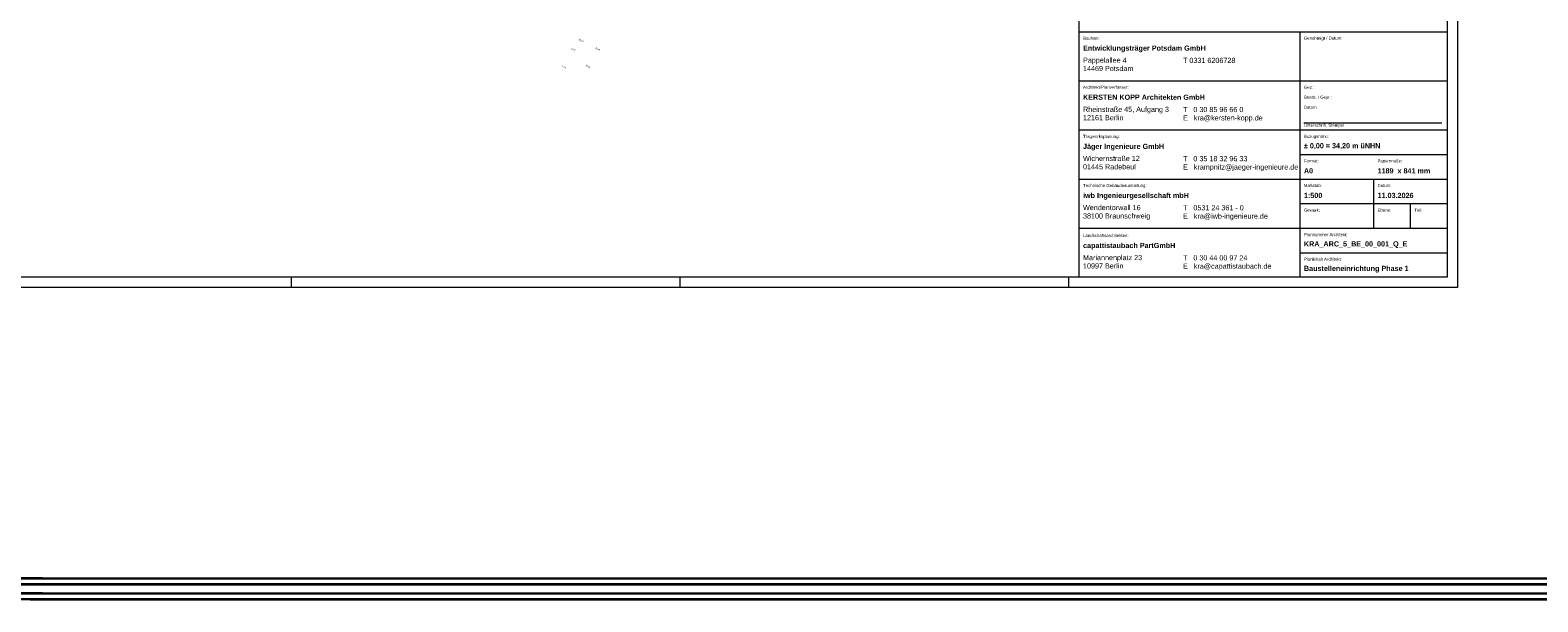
# Model space of a CAD drawing. Header units: metres. Extents: x -5569892 to 1712241, y -5568463 to 2085.
# Tile 14 of 70: x -89 to 280, y -370 to -230. Entities that reach past the tile are written whole.
import ezdxf

# ---------------------------------------------------------------- set-up
doc = ezdxf.new("R2010")
doc.units = ezdxf.units.M
doc.header["$LTSCALE"] = 0.5
doc.linetypes.add('ISO-02 Strichlinie', pattern=[3.81, 3.048, -0.762])
doc.linetypes.add('Linienart-40', pattern=[1.399915, 0.599963, -0.799951])
for name, color, linetype, lineweight in [('70 -74 Zeichnungsblatt- 4 Plankopf Linie', 7, 'Continuous', 13), ('70 -74 Zeichnungsblatt- 5 Plankopf Text', 7, 'Continuous', 18), ('70 -76 Zeichnungsblatt -2 Plankopf Text', 7, 'Continuous', 18), ('99.02_Vermesserplan-Höhe SWP', 7, 'Continuous', 18), ('Keine', 7, 'Continuous', 9)]:
    doc.layers.add(name, color=color, linetype=linetype, lineweight=lineweight)
doc.layers.add('99.04_Gleisplanung VP 02_23-EB-1236L-A-FAHRKANTE', color=150, linetype='Continuous', lineweight=35, true_color=0x007fff)
doc.layers.add('99.04_Gleisplanung VP 02_23-EB-1236R-A-FAHRKANTE', color=150, linetype='Continuous', lineweight=35, true_color=0x007fff)
doc.styles.add('Arial', font='arial.ttf')
doc.styles.add('Arial (bold)', font='arialbd.ttf')

# ---------------------------------------------------------------- blocks, each defined once
blk = doc.blocks.new('_23-07-06_Massenplan_TB_Weiterführende Schule (3D)')
at = {"layer": '99.02_Vermesserplan-Höhe SWP', "color": 7, "char_height": 0.36, "rotation": 332.251, "line_spacing_factor": 0.251004, "style": 'Arial'}
for s, insert, attachment_point in [('32.57', (44.69, -235.22), 3), ('32.50', (46.01, -232.69), 2), ('32.48', (50.01, -234.74), 2), ('32.50', (42.29, -239.38), 3), ('32.50', (47.1, -238.69), 1)]:
    blk.add_mtext(s, dxfattribs=dict(at, insert=insert, attachment_point=attachment_point))
blk = doc.blocks.new('Gruppe-502')
at = {"layer": '70 -74 Zeichnungsblatt- 4 Plankopf Linie'}
for p, q in [((0.40945, -0.12334), (0.40945, -0.4155)), ((0.58945, -0.1235), (0.58945, -0.4155)), ((0.40945, -0.2955), (0.58945, -0.2955)), ((0.51745, -0.2955), (0.51745, -0.4155)), ((0.40945, -0.3195), (0.58945, -0.3195)), ((0.40945, -0.3435), (0.58945, -0.3435)), ((0.51745, -0.3555), (0.58945, -0.3555)), ((0.40945, -0.3675), (0.58945, -0.3675)), ((0.55345, -0.3675), (0.55345, -0.3795)), ((0.51745, -0.3795), (0.58945, -0.3795)), ((0.55345, -0.3795), (0.55345, -0.3915)), ((0.57145, -0.3795), (0.57145, -0.3915)), ((0.40945, -0.3915), (0.58945, -0.3915)), ((0.58945, -0.3915), (0.58945, -0.4035)), ((0.51745, -0.4035), (0.58945, -0.4035))]:
    blk.add_line(p, q, dxfattribs=at)
at = {"layer": '70 -74 Zeichnungsblatt- 4 Plankopf Linie', "linetype": 'Linienart-40', "lineweight": 13, "transparency": 33554687}
blk.add_line((0.51945, -0.34007), (0.58694, -0.34007), dxfattribs=at)
at = {"layer": '70 -74 Zeichnungsblatt- 5 Plankopf Text', "attachment_point": 1}
for s, insert, char_height, line_spacing_factor, style in [('Entwicklungsträger Potsdam GmbH', (0.41145, -0.30226), 0.0025172, 0.996218, 'Arial (bold)'), ('Genehmigt / Datum:', (0.51945, -0.29789), 0.0015105, 0.970891, 'Arial'), ('Pappelallee 4\\P14469 Potsdam', (0.41145, -0.30816), 0.0025172, 0.970891, 'Arial'), ('T 0331 6206728', (0.46034, -0.30827), 0.0025172, 0.970891, 'Arial'), ('Architekt/Planverfasser:', (0.41145, -0.32189), 0.0015105, 0.970891, 'Arial'), ('Gez.:', (0.51945, -0.32189), 0.00151, 0.970891, 'Arial'), ('KERSTEN KOPP Architekten GmbH', (0.41145, -0.32626), 0.0025172, 0.996218, 'Arial (bold)'), ('Bearb. / Gepr.:', (0.51945, -0.32676), 0.0015105, 0.970891, 'Arial'), ('Datum:', (0.51945, -0.33163), 0.00151, 0.970891, 'Arial'), ('Rheinstraße 45, Aufgang 3\\P12161 Berlin', (0.41145, -0.33216), 0.0025172, 0.970891, 'Arial'), ('T   0 30 85 96 66 0\\PE   kra@kersten-kopp.de', (0.46034, -0.33227), 0.0025172, 0.970891, 'Arial'), ('Tragwerksplanung:', (0.41145, -0.34589), 0.0015105, 0.970891, 'Arial'), ('Unterschrift, Stempel', (0.51945, -0.34046), 0.0015105, 0.970891, 'Arial'), ('Bezugshöhe:', (0.51945, -0.34589), 0.0015105, 0.970891, 'Arial'), ('Jäger Ingenieure GmbH', (0.41145, -0.35026), 0.0025172, 0.996218, 'Arial (bold)'), ('Wichernstraße 12\\P01445 Radebeul', (0.41145, -0.35616), 0.0025172, 0.970891, 'Arial'), ('T   0 35 18 32 96 33\\PE   krampnitz@jaeger-ingenieure.de', (0.46034, -0.35627), 0.0025172, 0.970891, 'Arial'), ('Format:', (0.51945, -0.35789), 0.00151, 0.970891, 'Arial'), ('Papiermaße:', (0.55545, -0.35789), 0.0015105, 0.970891, 'Arial'), ('Technische Gebäudeausrüstung:', (0.41145, -0.36989), 0.0015105, 0.970891, 'Arial'), ('iwb Ingenieurgesellschaft mbH', (0.41145, -0.37426), 0.0025172, 0.996218, 'Arial (bold)'), ('Maßstab:', (0.51945, -0.36989), 0.00151, 0.970891, 'Arial'), ('Datum:', (0.55545, -0.36989), 0.00151, 0.970891, 'Arial'), ('Wendentorwall 16\\P38100 Braunschweig', (0.41145, -0.38016), 0.0025172, 0.970891, 'Arial'), ('T   0531 24 361 - 0\\PE   kra@iwb-ingenieure.de', (0.46034, -0.38027), 0.0025172, 0.970891, 'Arial'), ('Gewerk:', (0.51945, -0.38189), 0.00151, 0.970891, 'Arial'), ('Ebene:', (0.55545, -0.38189), 0.00151, 0.970891, 'Arial'), ('Teil:', (0.57345, -0.38189), 0.00151, 0.970891, 'Arial'), ('Landschaftsarchitekten:', (0.41145, -0.39433), 0.0015105, 0.970891, 'Arial'), ('Plannummer Architekt:', (0.51945, -0.39389), 0.0015105, 0.970891, 'Arial'), ('capattistaubach PartGmbH', (0.41145, -0.3987), 0.0025172, 0.996218, 'Arial (bold)'), ('Mariannenplatz 23\\P10997 Berlin', (0.41145, -0.40459), 0.0025172, 0.970891, 'Arial'), ('T   0 30 44 00 97 24\\PE   kra@capattistaubach.de', (0.46034, -0.40471), 0.0025172, 0.970891, 'Arial'), ('Planinhalt Architekt:', (0.51945, -0.40589), 0.0015105, 0.970891, 'Arial')]:
    blk.add_mtext(s, dxfattribs=dict(at, insert=insert, char_height=char_height, line_spacing_factor=line_spacing_factor, style=style))
at = {"layer": '70 -74 Zeichnungsblatt- 5 Plankopf Text', "attachment_point": 4, "line_spacing_factor": 0.996218, "style": 'Arial (bold)'}
for s, insert, char_height, width in [('± 0,00 = 34,20 m üNHN', (0.51945, -0.3515), 0.0025172, 0.068), ('A0', (0.51945, -0.3635), 0.002517, 0.032), ('1189  x 841 mm', (0.55545, -0.3635), 0.0025172, 0.032), ('1:500', (0.51945, -0.3755), 0.002517, 0.068), ('11.03.2026', (0.55545, -0.3755), 0.002517, 0.0268028), ('KRA_ARC_5_BE_00_001_Q_E', (0.51945, -0.39952), 0.0025172, 0.0682872), ('Baustelleneinrichtung Phase 1', (0.51945, -0.41152), 0.0025172, 0.0682872)]:
    blk.add_mtext(s, dxfattribs=dict(at, insert=insert, char_height=char_height, width=width))
at = {"layer": '70 -76 Zeichnungsblatt -2 Plankopf Text', "insert": (0.41145, -0.29789), "char_height": 0.00151, "attachment_point": 1, "line_spacing_factor": 0.970891, "style": 'Arial'}
blk.add_mtext('Bauherr:', dxfattribs=at)
blk = doc.blocks.new('Plankopf')
at = {"layer": '70 -74 Zeichnungsblatt- 4 Plankopf Linie', "color": 7, "linetype": 'ISO-02 Strichlinie', "lineweight": 5, "transparency": 33554687}
for p, q in [((0.0245, -0.4205), (0.0245, -0.4155)), ((0.2145, -0.4205), (0.2145, -0.4155)), ((0.4045, -0.4205), (0.4045, -0.4155))]:
    blk.add_line(p, q, dxfattribs=at)
at = {"layer": '70 -74 Zeichnungsblatt- 4 Plankopf Linie', "color": 7, "transparency": 33554687}
blk.add_blockref('Gruppe-502', (0, 0), dxfattribs=at)
at = {"layer": '70 -74 Zeichnungsblatt- 4 Plankopf Linie', "color": 0, "flags": 1}
for tag in ['Approval', 'Approval', 'Approval', 'Approval', 'Approval', 'Approval', 'AR_Genehmigt_-_Datum', 'Auto_Generate_Page_Number', 'Auto_Total_Num_Sheets', 'Auftraggeber', 'Auftraggeber_Zusatz_-1-', 'Auftraggeber_Zusatz_-2-', 'Architekt', 'Architekt_Zusatz_-1-', 'Architekt_Zusatz_-2-', 'Approval', 'Current_Plot_Date', 'Scale', 'Sheet_Number', 'Sheet_Title', 'Teil', 'Gewerk', 'Total_Num_Sheets', 'Tragwerksplanung', 'Tragwerksplanung_Zusatz_-1-', 'Tragwerksplanung_Zusatz_-2-', 'Geschäftszeichen', 'Zone', 'Zone', 'Zone', 'Zone', 'Zone', 'Zone', 'Status', 'TGA', 'TGA_Zusatz_-1-', 'TGA_Zusatz_-2-', 'Zone', 'Number', 'Publish_Date', 'Number', 'Publish_Date', 'Number', 'Publish_Date', 'Number', 'Publish_Date', 'Number', 'Publish_Date', 'Number', 'Publish_Date', 'Planungsgrundlagen', 'Plot_Date_Format', 'BH_Genehmigt_-_Datum', 'Papiermaße', 'Ebene', 'Page_Number', 'Plannummer_Fachplaner', 'File_Name', 'File_Name_Include_Path', 'Projektname_Zusatz', 'Project_Address', 'Landschaftsarchitekt', 'Landschaftsarchitekten_Zusatz-1-', 'Landschaftsarchitekten_Zusatz_-2-', 'Höhe_üNHN', 'Leistungsphase', 'Number', 'Publish_Date', 'Recipients', 'Recipients', 'Recipients', 'Recipients', 'Recipients', 'Recipients', 'Project_Date', 'Project_ID', 'Project_Name', 'Recipients', 'Date', 'Note', 'Date', 'Note', 'Date', 'Note', 'Date', 'Note', 'Date', 'Note', 'Date', 'Note', 'Format', 'Date', 'Date', 'Note']:
    blk.add_attdef(tag, (-0.5945, -0.4205), '', height=0.00018, dxfattribs=at)
at = {"layer": '70 -74 Zeichnungsblatt- 4 Plankopf Linie', "transparency": 33554687, "flags": 128}
for points in [[(-0.5945, 0.4205), (0.5945, 0.4205), (0.5945, -0.4205), (-0.5945, -0.4205)], [(-0.5745, -0.4155), (-0.5745, 0.4155), (0.5895, 0.4155), (0.5895, -0.4155)]]:
    blk.add_lwpolyline(points, close=True, dxfattribs=at)
blk = doc.blocks.new('_23-07-06_Massenplan_TB_Weiterführende Schule-2 (3D)')
at = {"layer": '99.04_Gleisplanung VP 02_23-EB-1236L-A-FAHRKANTE', "flags": 128}
for points in [[(562.05, 13.23), (-195.68, 13.28), (-195.68, 13.28, -0.005965), (-243.4, 13.85), (-243.4, 13.85), (-243.4, 13.85), (-544.46, 21.05, -0.000153)], [(562.05, 14.66), (-195.68, 14.71, -0.005965), (-243.37, 15.28), (-544.42, 22.49)]]:
    blk.add_lwpolyline(points, format="xyb", dxfattribs=at)
at = {"layer": '99.04_Gleisplanung VP 02_23-EB-1236R-A-FAHRKANTE', "flags": 128}
for points in [[(563.02, 18.31), (-195.63, 18.36), (-195.63, 18.36, -0.005965), (-243.33, 18.93), (-544.41, 26.14)], [(563.02, 16.88), (-195.63, 16.93, -0.005965), (-243.36, 17.5), (-544.44, 24.7)]]:
    blk.add_lwpolyline(points, format="xyb", dxfattribs=at)

msp = doc.modelspace()

# ---------------------------------------------------------------- block references
at = {"layer": 'Keine', "color": 1}
msp.add_blockref('_23-07-06_Massenplan_TB_Weiterführende Schule (3D)', (0, 0), dxfattribs=at)

# ---------------------------------------------------------------- next in the draw order: block references
at = {"layer": '70 -74 Zeichnungsblatt- 4 Plankopf Linie', "xscale": 500, "yscale": 500, "zscale": 500}
msp.add_blockref('Plankopf', (-37.09, -82.95), dxfattribs=at)

# ---------------------------------------------------------------- next in the draw order: block references
at = {"layer": 'Keine', "color": 1}
msp.add_blockref('_23-07-06_Massenplan_TB_Weiterführende Schule-2 (3D)', (109.92, -382.63), dxfattribs=at)

doc.saveas('drawing.dxf')
